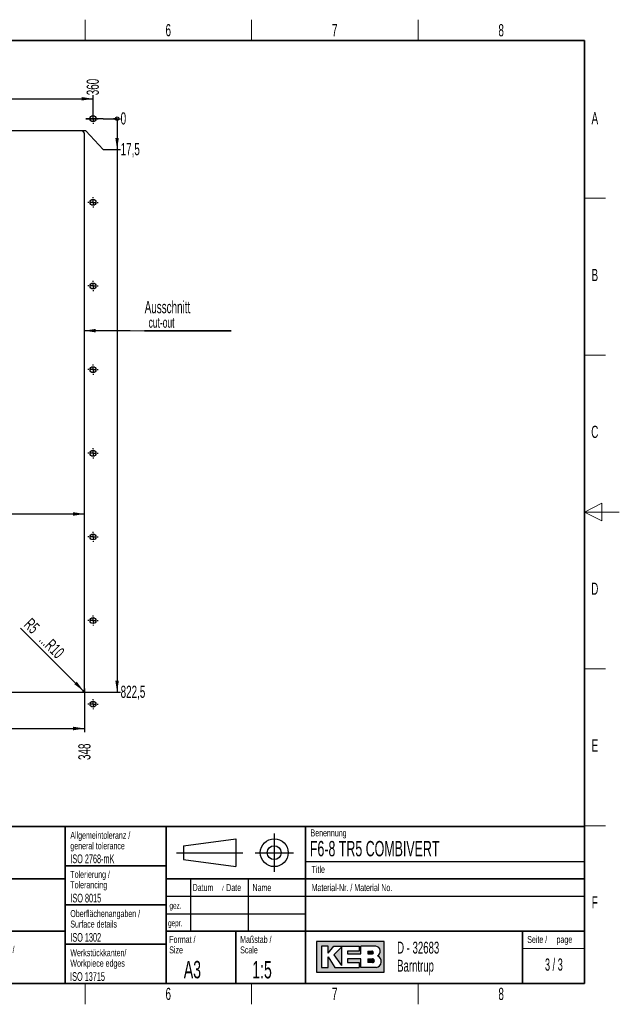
# Paper-space layout 'Blatt3' of a CAD drawing. Header units: millimetres. Extents: x 5 to 418, y 2 to 292.
import ezdxf

# ---------------------------------------------------------------- set-up
doc = ezdxf.new("R2010")
doc.units = ezdxf.units.MM
doc.layers.add('SLD-0', color=7, linetype='Continuous')
doc.styles.add('SLDTEXTSTYLE0', font='TXT', dxfattribs={"width": 0.605})
doc.styles.add('SLDTEXTSTYLE1', font='TXT', dxfattribs={"width": 0.563})
doc.dimstyles.new('SLDDIMSTYLE10', dxfattribs={"dimtxt": 3.5, "dimasz": 3.302, "dimexe": 0, "dimexo": 0.0625, "dimgap": 0.875, "dimtad": 1, "dimlfac": 5, "dimrnd": 1e-09, "dimzin": 12, "dimdsep": 46, "dimtxsty": 'SLDTEXTSTYLE0', "dimsah": 1, "dimcen": 0.09, "dimadec": 0, "dimazin": 3, "dimtfac": 1, "dimtofl": 0, "dimtmove": 0, "dimatfit": 3, "dimfxl": 1, "dimfrac": 2, "dimtolj": 1, "dimtzin": 12, "dimarcsym": 0})
doc.dimstyles.new('SLDDIMSTYLE7', dxfattribs={"dimtxt": 3.5, "dimasz": 0.3386666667, "dimexe": 0, "dimexo": 0.0625, "dimgap": 0.875, "dimtad": 0, "dimtih": 1, "dimtoh": 1, "dimdec": 0, "dimlfac": 5, "dimrnd": 1e-09, "dimdsep": 46, "dimtxsty": 'SLDTEXTSTYLE0', "dimblk1": 'ORIGIN', "dimblk2": 'ORIGIN', "dimsah": 1, "dimcen": 0.09, "dimadec": 0, "dimazin": 2, "dimtfac": 1, "dimtofl": 0, "dimtmove": 0, "dimatfit": 3, "dimldrblk": 'ORIGIN', "dimfxl": 1, "dimfrac": 2, "dimtolj": 1, "dimtzin": 12, "dimarcsym": 0})
doc.dimstyles.new('SLDDIMSTYLE8', dxfattribs={"dimtxt": 3.5, "dimasz": 3.302, "dimexe": 0, "dimexo": 0.0625, "dimgap": 0.875, "dimtad": 0, "dimtih": 1, "dimtoh": 1, "dimlfac": 5, "dimrnd": 1e-09, "dimzin": 12, "dimdsep": 46, "dimtxsty": 'SLDTEXTSTYLE0', "dimsah": 1, "dimcen": 0.09, "dimadec": 0, "dimazin": 3, "dimtfac": 1, "dimtofl": 0, "dimtmove": 0, "dimatfit": 3, "dimfxl": 1, "dimfrac": 2, "dimtolj": 1, "dimtzin": 12, "dimarcsym": 0})
doc.dimstyles.new('SLDDIMSTYLE9', dxfattribs={"dimtxt": 3.5, "dimasz": 3.302, "dimexe": 0, "dimexo": 0.0625, "dimgap": 0.875, "dimtad": 1, "dimlfac": 5, "dimrnd": 1e-09, "dimzin": 12, "dimdsep": 46, "dimtxsty": 'SLDTEXTSTYLE0', "dimsah": 1, "dimcen": 0, "dimadec": 0, "dimazin": 3, "dimtfac": 1, "dimtofl": 0, "dimtmove": 1, "dimatfit": 3, "dimfxl": 1, "dimfrac": 2, "dimtolj": 1, "dimtzin": 12, "dimarcsym": 0})

# ---------------------------------------------------------------- blocks, each defined once
blk = doc.blocks.new('SW_NOTE_0_2')
at = {"layer": 'SLD-0', "color": 0}
for p, q in [((-0.0955636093, -4.0219187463), (24.8231796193, -4.0219187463)), ((24.8231796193, -4.0219187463), (-0.0955636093, -4.0219187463)), ((-0.0955636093, -4.0219187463), (24.8231796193, -4.0219187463)), ((24.8231796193, -4.0219187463), (-0.0955636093, -4.0219187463)), ((-0.0955636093, -4.0219187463), (24.8231796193, -4.0219187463)), ((24.8231796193, -4.0219187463), (-0.0955636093, -4.0219187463))]:
    blk.add_line(p, q, dxfattribs=at)
at = {"layer": 'SLD-0', "color": 0, "attachment_point": 1, "style": 'SLDTEXTSTYLE0'}
for s, insert, char_height in [('Ausschnitt', (0, 4.5117370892), 3.5), ('cut-out', (1.125, -0.1448692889), 3)]:
    blk.add_mtext(s, dxfattribs=dict(at, insert=insert, char_height=char_height))
blk = doc.blocks.new('_D_17')
at = {"layer": 'SLD-0'}
for p, q in [((243.0081478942, 265.8044678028), (267.0081478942, 265.8044678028)), ((267.0081478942, 260.0955166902), (267.0081478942, 266.8204678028))]:
    blk.add_line(p, q, dxfattribs=at)
blk.add_solid([(267.0081478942, 265.8044678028), (263.7061478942, 266.3124678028), (263.7061478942, 265.2964678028)], dxfattribs=at)
at = {"layer": 'SLD-0', "insert": (265.1821744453, 266.8204678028), "char_height": 3.5, "attachment_point": 1, "rotation": 90, "style": 'SLDTEXTSTYLE0'}
blk.add_mtext('360', dxfattribs=at)
blk = doc.blocks.new('_Origin')
at = {"color": 0, "linetype": 'ByBlock', "lineweight": -2}
blk.add_line((0, 0), (-1, 0), dxfattribs=at)
blk.add_circle((0, 0), 0.5, dxfattribs=at)
blk = doc.blocks.new('_D_18')
at = {"layer": 'SLD-0'}
for p, q in [((269.9322484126, 260.0955166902), (264.9322484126, 260.0955166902)), ((264.9322484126, 260.0955166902), (267.0081478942, 260.0955166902)), ((269.9322484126, 260.0955166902), (274.9322484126, 260.0955166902))]:
    blk.add_line(p, q, dxfattribs=at)
at = {"layer": 'SLD-0', "xscale": 1.016, "yscale": 1.016}
blk.add_blockref('_Origin', (273.9162484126, 260.0955166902), dxfattribs=at)
at = {"layer": 'SLD-0', "insert": (274.9322484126, 261.921490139), "char_height": 3.5, "attachment_point": 1, "style": 'SLDTEXTSTYLE0'}
blk.add_mtext('0', dxfattribs=at)
blk = doc.blocks.new('_D_19')
at = {"layer": 'SLD-0'}
for p, q in [((273.9162484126, 260.0955166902), (273.9162484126, 251.2942424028)), ((264.9322484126, 256.5955166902), (263.6081478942, 256.5955166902)), ((269.9322484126, 251.2942424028), (264.9322484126, 256.5955166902)), ((269.9322484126, 251.2942424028), (274.9322484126, 251.2942424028))]:
    blk.add_line(p, q, dxfattribs=at)
blk.add_solid([(273.9162484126, 251.2942424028), (274.4242484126, 254.5962424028), (273.4082484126, 254.5962424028)], dxfattribs=at)
at = {"layer": 'SLD-0', "insert": (274.9322484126, 253.1202158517), "char_height": 3.5, "attachment_point": 1, "style": 'SLDTEXTSTYLE0'}
blk.add_mtext('17,5', dxfattribs=at)
blk = doc.blocks.new('_D_20')
at = {"layer": 'SLD-0'}
for p, q in [((273.9162484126, 251.2942424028), (273.9162484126, 95.5955166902)), ((263.6081478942, 95.5955166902), (274.9322484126, 95.5955166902))]:
    blk.add_line(p, q, dxfattribs=at)
blk.add_solid([(273.9162484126, 95.5955166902), (274.4242484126, 98.8975166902), (273.4082484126, 98.8975166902)], dxfattribs=at)
at = {"layer": 'SLD-0', "insert": (274.9322484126, 97.421490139), "char_height": 3.5, "attachment_point": 1, "style": 'SLDTEXTSTYLE0'}
blk.add_mtext('822,5', dxfattribs=at)
blk = doc.blocks.new('_D_30')
at = {"layer": 'SLD-0'}
for p, q in [((264.6081478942, 96.5955166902), (264.6081478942, 84.1158657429)), ((195.0081478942, 85.1318657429), (264.6081478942, 85.1318657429))]:
    blk.add_line(p, q, dxfattribs=at)
blk.add_solid([(264.6081478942, 85.1318657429), (261.3061478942, 85.6398657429), (261.3061478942, 84.6238657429)], dxfattribs=at)
at = {"layer": 'SLD-0', "insert": (262.7821744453, 76.0950326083), "char_height": 3.5, "attachment_point": 1, "rotation": 90, "style": 'SLDTEXTSTYLE0'}
blk.add_mtext('348', dxfattribs=at)
blk = doc.blocks.new('_D_31')
at = {"layer": 'SLD-0'}
blk.add_line((264.3152546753, 95.888409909), (246.2289021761, 113.9174264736), dxfattribs=at)
blk.add_solid([(264.3152546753, 95.888409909), (262.335323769, 98.5793468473), (261.6180447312, 97.8597867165)], dxfattribs=at)
at = {"layer": 'SLD-0', "char_height": 3.5, "attachment_point": 1, "rotation": 315, "style": 'SLDTEXTSTYLE0'}
for s, insert in [('R5', (249.4191822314, 117.107706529)), ('...R10', (253.7639605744, 112.762928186))]:
    blk.add_mtext(s, dxfattribs=dict(at, insert=insert))
blk = doc.blocks.new('_D_32')
at = {"layer": 'SLD-0'}
for p, q in [((197.4081478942, 146.6858721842), (217.5081478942, 146.6858721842)), ((220.5081478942, 146.6858721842), (264.6081478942, 146.6858721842))]:
    blk.add_line(p, q, dxfattribs=at)
for centre, radius, start, end in [((232.3692589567, 149.3716360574), 6.00555059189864, 153.4349488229, 206.5650511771), ((229.6470365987, 149.3716360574), 6.005550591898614, 333.4349488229, 26.5650511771)]:
    blk.add_arc(centre, radius, start, end, dxfattribs=at)
for points in [[(197.4081478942, 146.6858721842), (200.7101478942, 146.1778721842), (200.7101478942, 147.1938721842)], [(264.6081478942, 146.6858721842), (261.3061478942, 147.1938721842), (261.3061478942, 146.1778721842)]]:
    blk.add_solid(points, dxfattribs=at)
at = {"layer": 'SLD-0', "insert": (226.9977312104, 151.1976095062), "char_height": 3.5, "attachment_point": 1, "style": 'SLDTEXTSTYLE0'}
blk.add_mtext('336', dxfattribs=at)
blk = doc.blocks.new('SW_CENTERMARKSYMBOL_3')
at = {"layer": 'SLD-0', "color": 0}
for p, q in [((-1.2, 0), (-1.45, 0)), ((0, 0), (-0.6, 0)), ((0, 1.2), (0, 1.45)), ((0, 0), (0, 0.6)), ((0, 0), (0, -0.6)), ((0, 0), (0.6, 0)), ((1.2, 0), (1.45, 0)), ((0, -1.2), (0, -1.45))]:
    blk.add_line(p, q, dxfattribs=at)
blk = doc.blocks.new('SW_CENTERMARKSYMBOL_8')
at = {"layer": 'SLD-0', "color": 0}
for p, q in [((-1.2, 0), (-1.45, 0)), ((0, 0), (-0.6, 0)), ((0, 1.2), (0, 1.45)), ((0, 0), (0, 0.6)), ((0, 0), (0, -0.6)), ((0, 0), (0.6, 0)), ((1.2, 0), (1.45, 0)), ((0, -1.2), (0, -1.45))]:
    blk.add_line(p, q, dxfattribs=at)
blk = doc.blocks.new('SW_CENTERMARKSYMBOL_9')
at = {"layer": 'SLD-0', "color": 0}
for p, q in [((-1.2, 0), (-1.45, 0)), ((0, 0), (-0.6, 0)), ((0, 1.2), (0, 1.45)), ((0, 0), (0, 0.6)), ((0, 0), (0, -0.6)), ((0, 0), (0.6, 0)), ((1.2, 0), (1.45, 0)), ((0, -1.2), (0, -1.45))]:
    blk.add_line(p, q, dxfattribs=at)
blk = doc.blocks.new('SW_CENTERMARKSYMBOL_10')
at = {"layer": 'SLD-0', "color": 0}
for p, q in [((-1.2, 0), (-1.45, 0)), ((0, 0), (-0.6, 0)), ((0, 1.2), (0, 1.45)), ((0, 0), (0, 0.6)), ((0, 0), (0, -0.6)), ((0, 0), (0.6, 0)), ((1.2, 0), (1.45, 0)), ((0, -1.2), (0, -1.45))]:
    blk.add_line(p, q, dxfattribs=at)
blk = doc.blocks.new('SW_CENTERMARKSYMBOL_11')
at = {"layer": 'SLD-0', "color": 0}
for p, q in [((-1.2, 0), (-1.45, 0)), ((0, 0), (-0.6, 0)), ((0, 1.2), (0, 1.45)), ((0, 0), (0, 0.6)), ((0, 0), (0, -0.6)), ((0, 0), (0.6, 0)), ((1.2, 0), (1.45, 0)), ((0, -1.2), (0, -1.45))]:
    blk.add_line(p, q, dxfattribs=at)
blk = doc.blocks.new('SW_CENTERMARKSYMBOL_12')
at = {"layer": 'SLD-0', "color": 0}
for p, q in [((-1.2, 0), (-1.45, 0)), ((0, 0), (-0.6, 0)), ((0, 1.2), (0, 1.45)), ((0, 0), (0, 0.6)), ((0, 0), (0, -0.6)), ((0, 0), (0.6, 0)), ((1.2, 0), (1.45, 0)), ((0, -1.2), (0, -1.45))]:
    blk.add_line(p, q, dxfattribs=at)
blk = doc.blocks.new('SW_CENTERMARKSYMBOL_13')
at = {"layer": 'SLD-0', "color": 0}
for p, q in [((-1.2, 0), (-1.45, 0)), ((0, 0), (-0.6, 0)), ((0, 1.2), (0, 1.45)), ((0, 0), (0, 0.6)), ((0, 0), (0, -0.6)), ((0, 0), (0.6, 0)), ((1.2, 0), (1.45, 0)), ((0, -1.2), (0, -1.45))]:
    blk.add_line(p, q, dxfattribs=at)
blk = doc.blocks.new('SW_CENTERMARKSYMBOL_14')
at = {"layer": 'SLD-0', "color": 0}
for p, q in [((-1.2, 0), (-1.45, 0)), ((0, 0), (-0.6, 0)), ((0, 1.2), (0, 1.45)), ((0, 0), (0, 0.6)), ((0, 0), (0, -0.6)), ((0, 0), (0.6, 0)), ((1.2, 0), (1.45, 0)), ((0, -1.2), (0, -1.45))]:
    blk.add_line(p, q, dxfattribs=at)

psp = doc.layouts.new('Blatt3')

# ---------------------------------------------------------------- hatches: boundary and pattern name
at = {"linetype": 'Continuous'}
h = psp.add_hatch(color=7, dxfattribs=at)
h.paths.add_polyline_path([(331.1423676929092, 15.18257760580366), (350.5207896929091, 15.18257760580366), (350.5207896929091, 24.04128480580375), (331.1423676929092, 24.04128480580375)], flags=0)
edge = h.paths.add_edge_path(flags=0)
edge.add_arc((347.9991875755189, 18.26988521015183), 1.720915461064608, -81.72003226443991, 70.17096003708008, ccw=False)
edge.add_line((348.2470169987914, 16.56690822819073), (348.2293995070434, 16.56675060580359))
edge.add_line((348.2293995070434, 16.56675060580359), (343.8767592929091, 16.56675060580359))
edge.add_line((343.8767592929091, 16.56675060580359), (343.8767592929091, 19.05826200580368))
edge.add_line((343.8767592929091, 19.05826200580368), (340.0010748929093, 19.05826200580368))
edge.add_line((340.0010748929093, 19.05826200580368), (340.0010748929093, 17.95092360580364))
edge.add_line((340.0010748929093, 17.95092360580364), (343.3230900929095, 17.95092360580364))
edge.add_line((343.3230900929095, 17.95092360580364), (343.3230900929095, 16.56675060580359))
edge.add_line((343.3230900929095, 16.56675060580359), (336.4022250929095, 16.56675060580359))
edge.add_line((336.4022250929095, 16.56675060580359), (334.4643828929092, 19.61193120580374))
edge.add_line((334.4643828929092, 19.61193120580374), (334.4643828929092, 16.56675060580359))
edge.add_line((334.4643828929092, 16.56675060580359), (332.5265406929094, 16.56675060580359))
edge.add_line((332.5265406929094, 16.56675060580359), (332.5265406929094, 22.65711180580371))
edge.add_line((332.5265406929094, 22.65711180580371), (334.4643828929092, 22.65711180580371))
edge.add_line((334.4643828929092, 22.65711180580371), (334.4643828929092, 20.71926960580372))
edge.add_line((334.4643828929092, 20.71926960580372), (336.1253904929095, 22.65711180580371))
edge.add_line((336.1253904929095, 22.65711180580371), (343.3230900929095, 22.65711180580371))
edge.add_line((343.3230900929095, 22.65711180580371), (343.3230900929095, 21.27293880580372))
edge.add_line((343.3230900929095, 21.27293880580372), (340.0010748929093, 21.27293880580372))
edge.add_line((340.0010748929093, 21.27293880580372), (340.0010748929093, 20.44243500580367))
edge.add_line((340.0010748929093, 20.44243500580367), (343.8767592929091, 20.44243500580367))
edge.add_line((343.8767592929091, 20.44243500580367), (343.8767592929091, 22.65711180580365))
edge.add_line((343.8767592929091, 22.65711180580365), (348.1497422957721, 22.65711180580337))
edge.add_line((348.1497422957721, 22.65711180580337), (348.151741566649, 22.65711180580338))
edge.add_line((348.151741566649, 22.65711180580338), (348.1521661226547, 22.65713246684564))
edge.add_arc((347.9523797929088, 21.20834406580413), 1.462498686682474, -64.4589412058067, 82.1484933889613, ccw=False)
psp.add_hatch(color=7, dxfattribs=at).paths.add_polyline_path([(338.3400672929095, 17.12041980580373), (338.3400672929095, 22.38027720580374), (336.1253904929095, 20.16560040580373)], flags=0)
h = psp.add_hatch(color=7, dxfattribs=at)
edge = h.paths.add_edge_path(flags=0)
edge.add_line((345.8146014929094, 20.44243500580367), (346.974194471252, 20.44243500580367))
edge.add_arc((347.0534490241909, 20.85768690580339), 0.4227474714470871, 259.1945394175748, 460.8054605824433)
edge.add_line((346.9741944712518, 21.27293880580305), (345.8146014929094, 21.27293880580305))
edge.add_line((345.8146014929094, 21.27293880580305), (345.8146014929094, 20.44243500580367))
h = psp.add_hatch(color=7, dxfattribs=at)
edge = h.paths.add_edge_path(flags=0)
edge.add_line((345.8146014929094, 17.95092360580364), (347.1991847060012, 17.95092360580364))
edge.add_arc((347.1991847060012, 18.50459280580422), 0.5536692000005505, 270.0000000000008, 450.0000000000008)
edge.add_line((347.1991847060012, 19.05826200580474), (347.1703327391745, 19.05826200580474))
edge.add_line((347.1703327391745, 19.05826200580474), (345.8146014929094, 19.05826200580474))
edge.add_line((345.8146014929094, 19.05826200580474), (345.8146014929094, 17.95092360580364))

# ---------------------------------------------------------------- linework, layer by layer
at = {"color": 7, "linetype": 'Continuous', "lineweight": 25}
for p, q in [((263.6081478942, 256.5955166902), (198.4081478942, 256.5955166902)), ((264.6081478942, 96.5955166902), (264.6081478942, 255.5955166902)), ((198.4081478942, 95.5955166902), (263.6081478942, 95.5955166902))]:
    psp.add_line(p, q, dxfattribs=at)
for centre, radius in [((267.0081478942, 260.0955166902), 0.8500000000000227), ((267.0081478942, 236.0955166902), 0.8500000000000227), ((267.0081478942, 212.0955166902), 0.8500000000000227), ((267.0081478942, 188.0955166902), 0.8499999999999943), ((267.0081478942, 164.0955166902), 0.8499999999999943), ((267.0081478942, 140.0955166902), 0.8499999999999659), ((267.0081478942, 116.0955166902), 0.8499999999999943), ((267.0081478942, 92.0955166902), 0.8500000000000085)]:
    psp.add_circle(centre, radius, dxfattribs=at)
for centre, radius, start, end in [((263.6081478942, 255.5955166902), 1.000000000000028, 0, 90), ((263.6081478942, 96.5955166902), 1, 270, 0)]:
    psp.add_arc(centre, radius, start, end, dxfattribs=at)
at = {"layer": 'SLD-0', "lineweight": 18}
for p, q in [((264.75, 282.5), (264.75, 288.5)), ((312.5, 282.5), (312.5, 288.5)), ((360.25, 282.5), (360.25, 288.5)), ((408, 237.25), (414, 237.25)), ((408, 192.25), (414, 192.25)), ((408, 102.25), (414, 102.25)), ((408, 57.25), (414, 57.25)), ((264.75, 6), (264.75, 12)), ((312.5, 6), (312.5, 12)), ((360.25, 6), (360.25, 12))]:
    psp.add_line(p, q, dxfattribs=at)
at = {"layer": 'SLD-0', "lineweight": 35}
for p, q in [((408, 282.5), (26, 282.5)), ((408, 12), (408, 282.5)), ((135, 57), (408, 57)), ((259, 57), (259, 12)), ((288, 57), (288, 12)), ((328, 57.0000000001), (328, 12)), ((408, 57), (408, 12)), ((259, 45.75), (288, 45.75)), ((202.5, 42), (259, 42)), ((408, 42), (288, 42)), ((259, 34.5), (288, 34.5)), ((202.5, 27), (259, 27)), ((288, 27), (408, 27)), ((308, 27), (308, 12)), ((259, 23.25), (288, 23.25)), ((26, 12), (408, 12)), ((135, 12), (408, 12))]:
    psp.add_line(p, q, dxfattribs=at)
at = {"layer": 'SLD-0', "color": 7}
for p, q in [((264.5081478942, 199.278970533), (277.6611897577, 199.278970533)), ((277.6611897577, 199.278970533), (281.744312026, 199.241603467))]:
    psp.add_line(p, q, dxfattribs=at)
at = {"layer": 'SLD-0', "color": 7, "linetype": 'Continuous', "lineweight": 18}
for p, q in [((413, 149.75), (408, 147.25)), ((413, 144.75), (413, 149.75)), ((418, 147.25), (408, 147.25)), ((408, 147.25), (413, 144.75)), ((390.2572074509, 22), (408, 22))]:
    psp.add_line(p, q, dxfattribs=at)
at = {"layer": 'SLD-0'}
for p, q in [((319, 55), (319, 44)), ((293, 51.5), (308, 53.5)), ((293, 51.5), (293, 47.5)), ((308, 53.5), (308, 45.5)), ((291, 49.5), (310, 49.5)), ((313.5, 49.5), (324.5, 49.5)), ((293, 47.5), (308, 45.5)), ((328, 47.0000000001), (408, 47.0000000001)), ((295, 42), (295, 27)), ((311.5, 42), (311.5, 27)), ((288, 37), (408, 37)), ((288, 32), (328, 32)), ((348.1497422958, 22.6571118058), (348.1517415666, 22.6571118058)), ((348.1517415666, 22.6571118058), (348.1521661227, 22.6571324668)), ((348.229399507, 16.5667506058), (348.2470169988, 16.5669082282))]:
    psp.add_line(p, q, dxfattribs=at)
at = {"layer": 'SLD-0', "color": 7, "linetype": 'Continuous', "lineweight": 35}
psp.add_line((390.2572074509, 27), (390.2572074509, 12), dxfattribs=at)
at = {"layer": 'SLD-0', "linetype": 'Continuous'}
for p, q in [((350.5207896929, 24.0412848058), (331.1423676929, 24.0412848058)), ((331.1423676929, 24.0412848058), (331.1423676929, 15.1825776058)), ((334.4643828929, 22.6571118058), (332.5265406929, 22.6571118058)), ((332.5265406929, 22.6571118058), (332.5265406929, 16.5667506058)), ((334.4643828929, 20.7192696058), (336.1253904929, 22.6571118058)), ((334.4643828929, 20.7192696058), (334.4643828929, 22.6571118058)), ((336.1253904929, 22.6571118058), (343.3230900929, 22.6571118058)), ((343.3230900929, 22.6571118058), (343.3230900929, 21.2729388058)), ((348.1497422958, 22.6571118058), (343.8767592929, 22.6571118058)), ((343.8767592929, 20.4424350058), (343.8767592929, 22.6571118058)), ((348.1497422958, 22.6571118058), (348.1517415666, 22.6571118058)), ((348.1517415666, 22.6571118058), (348.1521661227, 22.6571324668)), ((350.5207896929, 15.1825776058), (350.5207896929, 24.0412848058)), ((338.3400672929, 22.3802772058), (336.1253904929, 20.1656004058)), ((336.1253904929, 20.1656004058), (338.3400672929, 17.1204198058)), ((338.3400672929, 22.3802772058), (338.3400672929, 17.1204198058)), ((340.0010748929, 21.2729388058), (340.0010748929, 20.4424350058)), ((343.3230900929, 21.2729388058), (340.0010748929, 21.2729388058)), ((340.0010748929, 20.4424350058), (343.8767592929, 20.4424350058)), ((345.8146014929, 21.2729388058), (346.9741944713, 21.2729388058)), ((345.8146014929, 21.2729388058), (345.8146014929, 20.4424350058)), ((345.8146014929, 20.4424350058), (346.9741944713, 20.4424350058)), ((334.4643828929, 16.5667506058), (334.4643828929, 19.6119312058)), ((334.4643828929, 19.6119312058), (336.4022250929, 16.5667506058)), ((340.0010748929, 19.0582620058), (340.0010748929, 17.9509236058)), ((343.8767592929, 19.0582620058), (340.0010748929, 19.0582620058)), ((340.0010748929, 17.9509236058), (343.3230900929, 17.9509236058)), ((343.3230900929, 17.9509236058), (343.3230900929, 16.5667506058)), ((343.8767592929, 16.5667506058), (343.8767592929, 19.0582620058)), ((345.8146014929, 19.0582620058), (347.199184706, 19.0582620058)), ((345.8146014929, 19.0582620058), (345.8146014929, 17.9509236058)), ((347.199184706, 17.9509236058), (345.8146014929, 17.9509236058)), ((347.1703327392, 19.0582620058), (347.199184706, 19.0582620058)), ((331.1423676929, 15.1825776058), (350.5207896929, 15.1825776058)), ((332.5265406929, 16.5667506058), (334.4643828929, 16.5667506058)), ((336.4022250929, 16.5667506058), (343.3230900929, 16.5667506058)), ((348.229399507, 16.5667506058), (343.8767592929, 16.5667506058)), ((348.229399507, 16.5667506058), (348.2470169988, 16.5669082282))]:
    psp.add_line(p, q, dxfattribs=at)
at = {"layer": 'SLD-0'}
for radius in [4.000000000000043, 2.000000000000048]:
    psp.add_circle((319, 49.5), radius, dxfattribs=at)
at = {"layer": 'SLD-0', "linetype": 'Continuous'}
for centre, radius, start, end in [((347.9523797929, 21.2083440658), 1.462498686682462, 295.5410587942, 82.148493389), ((347.0534490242, 20.8576869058), 0.4227474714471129, 259.1945394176, 100.8054605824), ((347.9991875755, 18.2698852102), 1.720915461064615, 278.2799677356, 70.1709600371), ((347.199184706, 18.5045928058), 0.5536692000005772, 270, 90)]:
    psp.add_arc(centre, radius, start, end, dxfattribs=at)
at = {"layer": 'SLD-0', "color": 7}
psp.add_solid([(264.5081478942, 199.278970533), (267.8101478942, 198.770970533), (267.8101478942, 199.786970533)], dxfattribs=at)

# ---------------------------------------------------------------- block references
at = {"layer": 'SLD-0'}
for name, p in [('SW_CENTERMARKSYMBOL_3', (267.0081478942, 260.0955166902)), ('SW_CENTERMARKSYMBOL_8', (267.0081478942, 236.0955166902)), ('SW_CENTERMARKSYMBOL_9', (267.0081478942, 212.0955166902)), ('SW_CENTERMARKSYMBOL_10', (267.0081478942, 188.0955166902)), ('SW_CENTERMARKSYMBOL_11', (267.0081478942, 164.0955166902)), ('SW_CENTERMARKSYMBOL_12', (267.0081478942, 140.0955166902)), ('SW_CENTERMARKSYMBOL_13', (267.0081478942, 116.0955166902)), ('SW_CENTERMARKSYMBOL_14', (267.0081478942, 92.0955166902))]:
    psp.add_blockref(name, p, dxfattribs=at)
at = {"layer": 'SLD-0', "color": 7}
psp.add_blockref('SW_NOTE_0_2', (281.8398756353, 203.2635222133), dxfattribs=at)

# ---------------------------------------------------------------- texts
at = {"layer": 'SLD-0'}
for s, insert, char_height, attachment_point, style in [('6', (288.6027123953, 287.2429955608), 3.5, 2, 'SLDTEXTSTYLE0'), ('7', (336.3527123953, 287.2429955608), 3.5, 2, 'SLDTEXTSTYLE0'), ('8', (384.1027123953, 287.2429955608), 3.5, 2, 'SLDTEXTSTYLE0'), ('A', (410.9815679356, 262.0010772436), 3.5, 2, 'SLDTEXTSTYLE0'), ('B', (410.9815679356, 217.0010772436), 3.5, 2, 'SLDTEXTSTYLE0'), ('C', (410.9596929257, 172.0010772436), 3.5, 2, 'SLDTEXTSTYLE0'), ('D', (410.9596929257, 127.0010772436), 3.5, 2, 'SLDTEXTSTYLE0'), ('E', (410.9815679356, 82.0010772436), 3.5, 2, 'SLDTEXTSTYLE0'), ('Allgemeintoleranz /', (260.5043854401, 55.4784419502), 2, 1, 'SLDTEXTSTYLE0'), ('Benennung', (329.4092408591, 56.1865848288), 2, 1, 'SLDTEXTSTYLE0'), ('general tolerance', (260.5043854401, 52.4784419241), 2, 1, 'SLDTEXTSTYLE0'), ('F6-8 TR5 COMBIVERT', (329.222041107, 52.8643539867), 4.4, 1, 'SLDTEXTSTYLE0'), ('ISO 2768-mK', (260.4940938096, 48.9932287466), 2.5, 1, 'SLDTEXTSTYLE0'), ('Title', (329.7169273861, 45.7051426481), 2, 1, 'SLDTEXTSTYLE0'), ('Tolerierung /', (260.5022836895, 44.2785453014), 2, 1, 'SLDTEXTSTYLE0'), ('Tolerancing', (260.5022836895, 41.2785452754), 2, 1, 'SLDTEXTSTYLE0'), ('Datum', (295.5861619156, 40.5042457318), 2, 1, 'SLDTEXTSTYLE0'), ('/', (304.0691478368, 40.0041563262), 1.5, 1, 'SLDTEXTSTYLE0'), ('Date', (305.2253980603, 40.5042457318), 2, 1, 'SLDTEXTSTYLE0'), ('Name', (312.770034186, 40.4793879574), 2, 1, 'SLDTEXTSTYLE0'), ('Material-Nr. / Material No.', (329.7169273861, 40.4793879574), 2, 1, 'SLDTEXTSTYLE0'), ('Schutzvermerk ISO 16016 beachten /', (204.4639500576, 37.4058096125), 2, 1, 'SLDTEXTSTYLE0'), ('ISO 8015', (260.5277662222, 37.732972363), 2.5, 1, 'SLDTEXTSTYLE0'), ('F', (410.9536166, 37.0010772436), 3.5, 2, 'SLDTEXTSTYLE0'), ('gez.', (288.9470592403, 35.2328921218), 1.8, 1, 'SLDTEXTSTYLE0'), ('Oberflächenangaben /', (260.5027641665, 33.0232290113), 2, 1, 'SLDTEXTSTYLE0'), ('Surface details', (260.5027641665, 30.0232289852), 2, 1, 'SLDTEXTSTYLE0'), ('gepr.', (288.5445949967, 30.2118970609), 1.8, 1, 'SLDTEXTSTYLE0'), ('ISO 1302', (260.5038336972, 26.4529504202), 2.5, 1, 'SLDTEXTSTYLE0'), ('Format /', (288.8790098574, 25.606905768), 2, 1, 'SLDTEXTSTYLE0'), ('Maßstab /', (309.2314641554, 25.6069055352), 2, 1, 'SLDTEXTSTYLE0'), ('Seite /', (391.5827404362, 25.611128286), 2, 1, 'SLDTEXTSTYLE0'), ('Keine Maße aus der Zeichnung abnehmen. /', (204.4639500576, 22.7290049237), 2, 1, 'SLDTEXTSTYLE0'), ('Size', (288.8790098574, 22.6069057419), 2, 1, 'SLDTEXTSTYLE0'), ('Scale', (309.2314641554, 22.6069055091), 2, 1, 'SLDTEXTSTYLE0'), ('D - 32683', (354.2591907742, 23.9656567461), 3.4, 1, 'SLDTEXTSTYLE0'), ('page', (399.9962824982, 25.6114133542), 2, 1, 'SLDTEXTSTYLE0'), ('Werkstückkanten/', (260.5090753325, 21.7906368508), 2, 1, 'SLDTEXTSTYLE0'), ('Workpiece edges', (260.5090753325, 18.7906368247), 2, 1, 'SLDTEXTSTYLE0'), ('A3', (293.0566699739, 18.4626222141), 5, 1, 'SLDTEXTSTYLE0'), ('1:5', (312.6833009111, 18.426931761), 5, 1, 'SLDTEXTSTYLE0'), ('Barntrup', (354.2591907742, 18.765656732), 3.4, 1, 'SLDTEXTSTYLE0'), ('3 / 3', (399.2307391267, 19.1523676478), 3.5, 2, 'SLDTEXTSTYLE1'), ('ISO 13715', (260.4472726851, 15.2160422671), 2.5, 1, 'SLDTEXTSTYLE0'), ('6', (288.6027123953, 10.7429955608), 3.5, 2, 'SLDTEXTSTYLE0'), ('7', (336.3527123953, 10.7429955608), 3.5, 2, 'SLDTEXTSTYLE0'), ('8', (384.1027123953, 10.7429955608), 3.5, 2, 'SLDTEXTSTYLE0')]:
    psp.add_mtext(s, dxfattribs=dict(at, insert=insert, char_height=char_height, attachment_point=attachment_point, style=style))

# ---------------------------------------------------------------- dimensions: what is measured, and where the dimension line sits
for feature_location, offset, dtype, origin, dimstyle, picture, middle in [((267.0081478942, 260.0955166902), (0, 6.724951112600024), 1, (195.0081478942, 260.0955166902), 'SLDDIMSTYLE8', '_D_17', (267.0081478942, 270.8308843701)), ((263.6081478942, 256.5955166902), (11.32410051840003, -5.301274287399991), 0, (267.0081478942, 260.0955166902), 'SLDDIMSTYLE8', '_D_19', (279.6110677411, 251.2942424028)), ((263.6081478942, 95.5955166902), (11.32410051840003, 0), 0, (267.0081478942, 260.0955166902), 'SLDDIMSTYLE8', '_D_20', (280.9478732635, 95.5955166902)), ((267.0081478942, 260.0955166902), (7.924100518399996, 0), 0, (267.0081478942, 260.0955166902), 'SLDDIMSTYLE7', '_D_18', (276.269053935, 260.0955166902)), ((264.6081478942, 96.5955166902), (0, -12.479650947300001), 1, (195.0081478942, 92.0955166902), 'SLDDIMSTYLE8', '_D_30', (264.6081478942, 80.1054491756))]:
    dim = psp.add_ordinate_dim(feature_location=feature_location, offset=offset, dtype=dtype, origin=origin, dimstyle=dimstyle, dxfattribs=at)
    dim.commit()
    dim.dimension.update_dxf_attribs({"geometry": picture, "text_midpoint": middle})
dim = psp.add_linear_dim(base=(264.6081478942, 146.6858721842), p1=(197.4081478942, 96.5955166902), p2=(264.6081478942, 96.5955166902), text='(<>)', dimstyle='SLDDIMSTYLE10', dxfattribs=at)
dim.commit()
dim.dimension.update_dxf_attribs({"geometry": '_D_32', "text_midpoint": (231.0081478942, 146.6858721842), "dimtype": 160})
dim = psp.add_radius_dim(center=(263.6081478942, 96.5955166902), mpoint=(264.3152546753, 95.888409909), text='<>...R10', dimstyle='SLDDIMSTYLE9', dxfattribs=at)
dim.commit()
dim.dimension.update_dxf_attribs({"geometry": '_D_31', "text_midpoint": (252.8024021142, 107.4012824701), "dimtype": 164})

doc.saveas('drawing.dxf')
